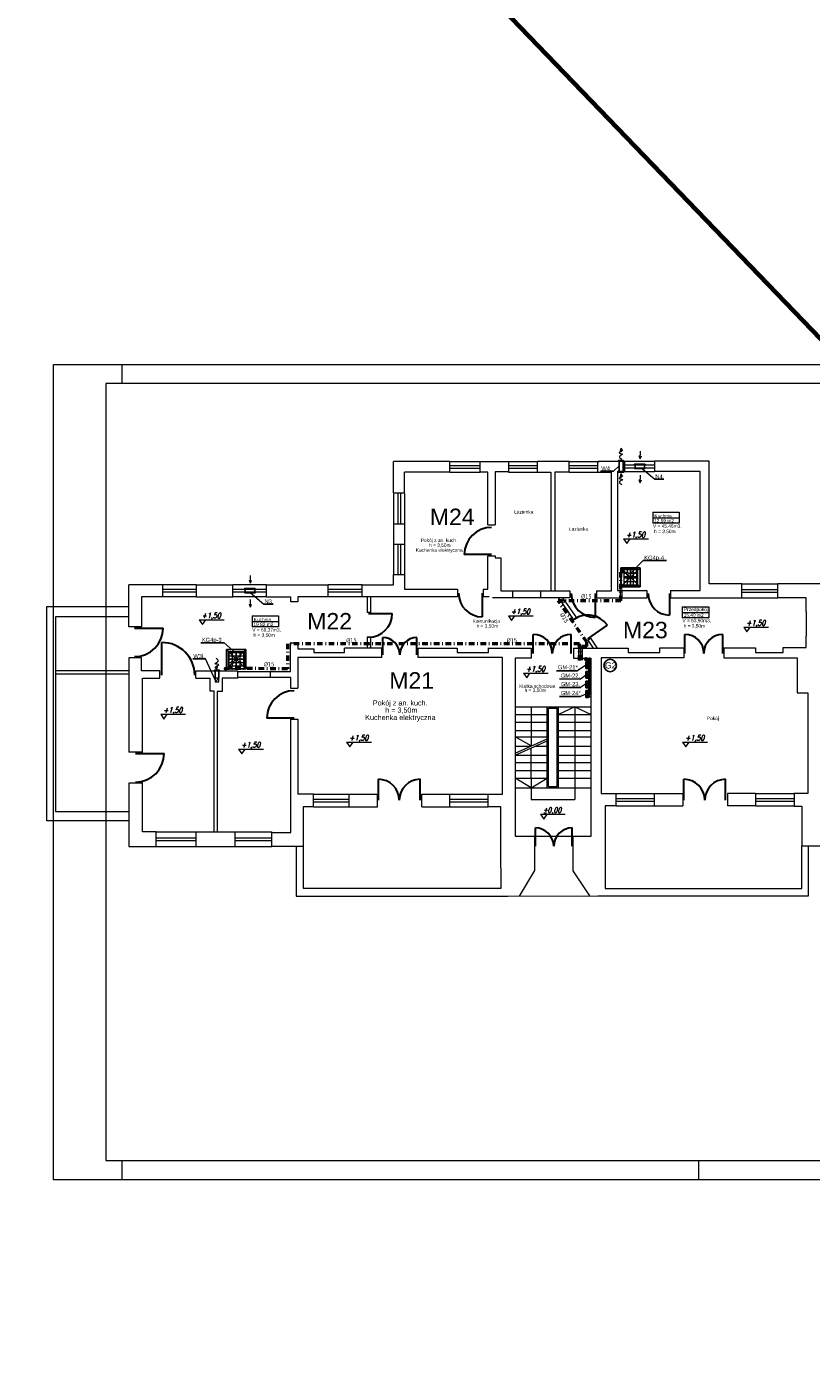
# Model space of a CAD drawing. Extents: x 34439 to 126910, y -74890 to 17912.
# Tile 23 of 144: x 87668 to 90525, y -55075 to -50214. Entities that reach past the tile are written whole.
import ezdxf
from ezdxf.enums import TextEntityAlignment as Align

# ---------------------------------------------------------------- set-up
doc = ezdxf.new("R2010")
doc.units = 0
doc.header["$MEASUREMENT"] = 0
for name, pattern in [('DASHDOT', [8.5, 4, -2, 0.5, -2]), ('DASHED', [19.05, 12.7, -6.35]), ('Przerywana długa', [1058333.301544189, 634999.990463, -423333.311081])]:
    doc.linetypes.add(name, pattern=pattern)
for name, color, linetype, lineweight in [('0.25', 6, 'Continuous', 9), ('062', 62, 'Continuous', 0), ('_konstrukcja', 96, 'Continuous', 20), ('_stolarka', 82, 'Continuous', 30), ('A-ARM', 1, 'Continuous', 15), ('gaz', 1, 'Continuous', 30), ('inst-gaz-rury', 50, 'Continuous', 50), ('inst. - C.O. - opis', 2, 'Continuous', 9), ('Opisy_wymiary.2D77', 7, 'Continuous', 0), ('Opisy_wymiary.2D88', 8, 'Continuous', 0), ('urzadzenia', 6, 'Continuous', 15), ('wymiar', 3, 'Continuous', 13), ('WYMIARKI', 10, 'Continuous', 13)]:
    doc.layers.add(name, color=color, linetype=linetype, lineweight=lineweight)
doc.layers.add('Opisy', color=2, linetype='Continuous')
doc.layers.add('urządzenia', color=140, linetype='Continuous')
doc.styles.add('GENERATED_STYLE_1', font='ARIAL.TTF')
doc.styles.add('ROMANS', font='SIMPLEX.SHX', dxfattribs={"width": 0.85, "oblique": 15, "height": 16})
doc.styles.get("Standard").update_dxf_attribs({"font": 'ARIALN.TTF'})

# ---------------------------------------------------------------- blocks, each defined once
blk = doc.blocks.new('DYBY2002-B01x0504')
at = {"layer": 'A-ARM'}
for p, q in [((0, 60), (60, 60)), ((0, 0), (0, 60)), ((2.5, 11), (2.5, 55.5)), ((3.5, 56.5), (56.5, 56.5)), ((15.5, 47), (15.5, 56.5)), ((28.5, 11), (28.5, 55.5)), ((31.5, 55.5), (31.5, 11)), ((44.5, 56.5), (44.5, 48)), ((57.5, 55.5), (57.5, 11)), ((60, 60), (60, 5)), ((60, 0), (0, 0)), ((2.5, 45), (13.5, 45)), ((57.5, 34), (2.5, 34)), ((2.5, 33.5), (57.5, 33.5)), ((12.5, 22), (2.5, 22)), ((56.5, 10), (3.5, 10)), ((15.5, 25), (15.5, 43)), ((15.5, 10), (15.5, 19)), ((17.5, 45), (41.5, 45)), ((40, 22), (18.5, 22)), ((44.5, 42), (44.5, 26.5)), ((44.5, 17.5), (44.5, 10)), ((47.5, 45), (57.5, 45)), ((57.5, 22), (49, 22)), ((60, 5), (60, 5)), ((60, 5), (60, 0))]:
    blk.add_line(p, q, dxfattribs=at)
for centre, radius in [((15.5, 22), 3), ((15.5, 45), 2), ((44.5, 22), 4.5), ((44.5, 45), 3)]:
    blk.add_circle(centre, radius, dxfattribs=at)
for centre, start, end in [((3.5, 55.5), 90, 180), ((56.5, 55.5), 0, 90), ((3.5, 11), 180, 270), ((56.5, 11), 270, 0)]:
    blk.add_arc(centre, 1, start, end, dxfattribs=at)

msp = doc.modelspace()

# ---------------------------------------------------------------- hatches: boundary and pattern name
at = {"layer": 'inst-gaz-rury', "linetype": 'Continuous'}
h = msp.add_hatch(color=256, dxfattribs=at)
h.paths.add_polyline_path([(89831.9, -52257.2, 0.420252), (89830.4, -52258.8), (89831.9, -52258.8)])
h.paths.add_polyline_path([(89831.9, -52260.2, 0.408201), (89833.4, -52258.8), (89831.9, -52258.8)])
h.paths.add_polyline_path([(89831.9, -52258.8), (89833.4, -52258.8, 0.417728), (89831.9, -52257.2)])
for points in [[(89831.9, -52258.8), (89830.4, -52258.8, 0.409454), (89831.9, -52260.2, 0.001073), (89831.9, -52260.2)], [(88392.3, -52552.3), (88392.3, -52553.8, 0.409454), (88393.8, -52552.3, 0.001073), (88393.8, -52552.3)], [(89704.5, -52518), (89704.5, -52520.2, 0.409454), (89706.7, -52518, 0.001073), (89706.7, -52518)], [(89714.3, -52546.8), (89714.3, -52548.3, 0.409454), (89715.8, -52546.8, 0.001073), (89715.8, -52546.8)], [(89716.9, -52518), (89716.9, -52519.5, 0.409454), (89718.3, -52518, 0.001073), (89718.3, -52518)], [(89716.9, -52534.1), (89716.9, -52535.6, 0.409454), (89718.3, -52534.1, 0.001073), (89718.3, -52534.1)], [(89714.3, -52581.8), (89714.3, -52583.3, 0.409454), (89715.8, -52581.8, 0.001073), (89715.8, -52581.8)], [(89716.9, -52569.1), (89716.9, -52570.6, 0.409454), (89718.3, -52569.1, 0.001073), (89718.3, -52569.1)], [(89714.3, -52616.8), (89714.3, -52618.3, 0.409454), (89715.8, -52616.8, 0.001073), (89715.8, -52616.8)], [(89716.9, -52604.1), (89716.9, -52605.6, 0.409454), (89718.3, -52604.1, 0.001073), (89718.3, -52604.1)], [(89716.9, -52639.1), (89716.9, -52640.6, 0.409454), (89718.3, -52639.1, 0.001073), (89718.3, -52639.1)], [(89714.3, -52651.8), (89714.3, -52653.3, 0.409454), (89715.8, -52651.8, 0.001073), (89715.8, -52651.8)]]:
    msp.add_hatch(color=256, dxfattribs=at).paths.add_polyline_path(points)
h = msp.add_hatch(color=256, dxfattribs=at)
h.paths.add_polyline_path([(88390.8, -52552.3, 0.420252), (88392.3, -52553.8), (88392.3, -52552.3)])
h.paths.add_polyline_path([(88393.8, -52552.3, 0.408201), (88392.3, -52550.8), (88392.3, -52552.3)])
h.paths.add_polyline_path([(88392.3, -52552.3), (88392.3, -52550.8, 0.417728), (88390.8, -52552.3)])
h = msp.add_hatch(color=256, dxfattribs=at)
h.paths.add_polyline_path([(89702.2, -52518, 0.420252), (89704.5, -52520.2), (89704.5, -52518)])
h.paths.add_polyline_path([(89706.7, -52518, 0.408201), (89704.5, -52515.7), (89704.5, -52518)])
h.paths.add_polyline_path([(89704.5, -52518), (89704.5, -52515.7, 0.417728), (89702.2, -52518)])
h = msp.add_hatch(color=256, dxfattribs=at)
h.paths.add_polyline_path([(89712.8, -52546.8, 0.420252), (89714.3, -52548.3), (89714.3, -52546.8)])
h.paths.add_polyline_path([(89715.8, -52546.8, 0.408201), (89714.3, -52545.3), (89714.3, -52546.8)])
h.paths.add_polyline_path([(89714.3, -52546.8), (89714.3, -52545.3, 0.417728), (89712.8, -52546.8)])
h = msp.add_hatch(color=256, dxfattribs=at)
h.paths.add_polyline_path([(89715.3, -52518, 0.420252), (89716.9, -52519.5), (89716.9, -52518)])
h.paths.add_polyline_path([(89718.3, -52518, 0.408201), (89716.9, -52516.5), (89716.9, -52518)])
h.paths.add_polyline_path([(89716.9, -52518), (89716.9, -52516.5, 0.417728), (89715.3, -52518)])
h = msp.add_hatch(color=256, dxfattribs=at)
h.paths.add_polyline_path([(89715.3, -52534.1, 0.420252), (89716.9, -52535.6), (89716.9, -52534.1)])
h.paths.add_polyline_path([(89718.3, -52534.1, 0.408201), (89716.9, -52532.6), (89716.9, -52534.1)])
h.paths.add_polyline_path([(89716.9, -52534.1), (89716.9, -52532.6, 0.417728), (89715.3, -52534.1)])
h = msp.add_hatch(color=256, dxfattribs=at)
h.paths.add_polyline_path([(89712.8, -52581.8, 0.420252), (89714.3, -52583.3), (89714.3, -52581.8)])
h.paths.add_polyline_path([(89715.8, -52581.8, 0.408201), (89714.3, -52580.3), (89714.3, -52581.8)])
h.paths.add_polyline_path([(89714.3, -52581.8), (89714.3, -52580.3, 0.417728), (89712.8, -52581.8)])
h = msp.add_hatch(color=256, dxfattribs=at)
h.paths.add_polyline_path([(89715.3, -52569.1, 0.420252), (89716.9, -52570.6), (89716.9, -52569.1)])
h.paths.add_polyline_path([(89718.3, -52569.1, 0.408201), (89716.9, -52567.6), (89716.9, -52569.1)])
h.paths.add_polyline_path([(89716.9, -52569.1), (89716.9, -52567.6, 0.417728), (89715.3, -52569.1)])
h = msp.add_hatch(color=256, dxfattribs=at)
h.paths.add_polyline_path([(89712.8, -52616.8, 0.420252), (89714.3, -52618.3), (89714.3, -52616.8)])
h.paths.add_polyline_path([(89715.8, -52616.8, 0.408201), (89714.3, -52615.3), (89714.3, -52616.8)])
h.paths.add_polyline_path([(89714.3, -52616.8), (89714.3, -52615.3, 0.417728), (89712.8, -52616.8)])
h = msp.add_hatch(color=256, dxfattribs=at)
h.paths.add_polyline_path([(89715.3, -52604.1, 0.420252), (89716.9, -52605.6), (89716.9, -52604.1)])
h.paths.add_polyline_path([(89718.3, -52604.1, 0.408201), (89716.9, -52602.6), (89716.9, -52604.1)])
h.paths.add_polyline_path([(89716.9, -52604.1), (89716.9, -52602.6, 0.417728), (89715.3, -52604.1)])
h = msp.add_hatch(color=256, dxfattribs=at)
h.paths.add_polyline_path([(89715.3, -52639.1, 0.420252), (89716.9, -52640.6), (89716.9, -52639.1)])
h.paths.add_polyline_path([(89718.3, -52639.1, 0.408201), (89716.9, -52637.6), (89716.9, -52639.1)])
h.paths.add_polyline_path([(89716.9, -52639.1), (89716.9, -52637.6, 0.417728), (89715.3, -52639.1)])
h = msp.add_hatch(color=256, dxfattribs=at)
h.paths.add_polyline_path([(89712.8, -52651.8, 0.420252), (89714.3, -52653.3), (89714.3, -52651.8)])
h.paths.add_polyline_path([(89715.8, -52651.8, 0.408201), (89714.3, -52650.3), (89714.3, -52651.8)])
h.paths.add_polyline_path([(89714.3, -52651.8), (89714.3, -52650.3, 0.417728), (89712.8, -52651.8)])

# ---------------------------------------------------------------- linework, layer by layer
at = {"linetype": 'Continuous', "lineweight": 18}
for p, q in [((89947.5, -51982.7), (90044.1, -51982.7)), ((89947.5, -51982.7), (89947.5, -52022.9)), ((89947.5, -52003.3), (90044.1, -52003.3)), ((90044.1, -51982.7), (90044.1, -52022.9)), ((90044.1, -52022.9), (89947.5, -52022.9)), ((90055.2, -52326.7), (90151.7, -52326.7)), ((90055.2, -52326.7), (90055.2, -52367)), ((90055.2, -52347.3), (90151.7, -52347.3)), ((90151.7, -52326.7), (90151.7, -52367)), ((88488.4, -52360.4), (88585, -52360.4)), ((88488.4, -52360.4), (88488.4, -52400.6)), ((88488.4, -52381), (88585, -52381)), ((88585, -52400.6), (88488.4, -52400.6)), ((88585, -52360.4), (88585, -52400.6)), ((90151.7, -52367), (90055.2, -52367))]:
    msp.add_line(p, q, dxfattribs=at)
at = {"linetype": 'DASHED', "ltscale": 20}
for p, q in [((89901.6, -52254.7), (89831.6, -52184.7)), ((89901.8, -52184.7), (89831.8, -52254.7)), ((88395.7, -52482.5), (88465.7, -52552.5)), ((88465.7, -52482.7), (88395.7, -52552.7))]:
    msp.add_line(p, q, dxfattribs=at)
for points in [[(89901.6, -52184.7), (89831.6, -52184.7), (89831.6, -52254.7), (89901.6, -52254.7)], [(88395.7, -52482.7), (88395.7, -52552.7), (88465.7, -52552.7), (88465.7, -52482.7)]]:
    msp.add_lwpolyline(points, close=True, dxfattribs=at)
at = {"layer": '0.25'}
for p, q in [((89831.7, -51749.3), (89829.2, -51760.7)), ((89831.7, -51749.2), (89833.3, -51760.9)), ((89831.7, -51749.3), (89837.3, -51759.5)), ((89902, -51788.2), (89902.7, -51760.2)), ((89902, -51788.1), (89898.1, -51777)), ((89902, -51788.1), (89906.3, -51777.2)), ((89831.7, -51842.1), (89829.2, -51853.6)), ((89831.7, -51842), (89833.3, -51853.8)), ((89831.7, -51842.1), (89837.3, -51852.4)), ((89902, -51875.3), (89898.1, -51864.2)), ((89902, -51875.4), (89902.7, -51847.4)), ((89902, -51875.3), (89906.3, -51864.4)), ((88482.6, -52241), (88478.7, -52229.9)), ((88482.5, -52241.1), (88483.3, -52213.1)), ((88482.6, -52241), (88486.9, -52230.1)), ((88482.5, -52328.2), (88483.3, -52300.3)), ((88482.6, -52328.2), (88478.7, -52317.1)), ((88482.6, -52328.2), (88486.9, -52317.3)), ((88360.2, -52555.5), (88354.6, -52545.3)), ((88360.2, -52555.6), (88358.6, -52543.9)), ((88360.2, -52555.5), (88362.7, -52544.1))]:
    msp.add_line(p, q, dxfattribs=at)
for points in [[(89833.3, -51760.9), (89830.7, -51763.5), (89816.5, -51767.4), (89847.9, -51769.4), (89819.5, -51779.1), (89829.8, -51785.9), (89834.6, -51789.1)], [(89833.3, -51853.8), (89830.7, -51856.4), (89816.5, -51860.2), (89847.9, -51862.2), (89819.5, -51872), (89829.8, -51878.7), (89834.6, -51881.9)], [(88358.6, -52543.9), (88361.3, -52541.3), (88375.4, -52537.5), (88344, -52535.4), (88372.4, -52525.7), (88362.1, -52518.9), (88357.3, -52515.7)]]:
    msp.add_open_spline(points, degree=3, knots=[11.780807, 11.780807, 11.780807, 11.780807, 21.987019, 35.220977, 49.180037, 61.636698, 61.636698, 61.636698, 61.636698], dxfattribs=at)
at = {"layer": '062', "linetype": 'Przerywana długa', "flags": 128}
msp.add_lwpolyline([(87765.5, -51443.9), (91965.5, -51443.9), (91965.5, -54413.9), (87765.5, -54413.9)], close=True, dxfattribs=at)
at = {"layer": '_konstrukcja', "lineweight": 70, "ltscale": 50}
msp.add_line((103631.9, -64931.8), (84783.7, -45352.5), dxfattribs=at)
at = {"layer": '_konstrukcja', "ltscale": 50}
for p, q in [((89209.2, -51797.9), (89004, -51797.9)), ((89004, -51912.5), (89004, -51797.9)), ((89209.2, -51836.7), (89209.2, -51797.9)), ((89209.2, -51797.9), (89318.6, -51797.9)), ((89209.2, -51812.3), (89318.6, -51812.3)), ((89209.2, -51822.3), (89318.6, -51822.3)), ((89318.6, -51836.7), (89318.6, -51797.9)), ((89318.6, -51797.9), (89422.5, -51797.9)), ((89422.5, -51797.9), (89422.5, -51834.9)), ((89422.5, -51797.9), (89528.4, -51797.9)), ((89422.5, -51812.3), (89528.4, -51812.3)), ((89422.5, -51822.3), (89528.4, -51822.3)), ((89528.4, -51836.7), (89528.4, -51797.9)), ((89643, -51797.9), (89528.4, -51797.9)), ((89643, -51836.7), (89643, -51797.9)), ((89643, -51797.9), (89752.3, -51797.9)), ((89643, -51812.3), (89748, -51812.3)), ((89643, -51822.3), (89748, -51822.3)), ((89748, -51836.7), (89748, -51796)), ((89748, -51796), (89844.5, -51796)), ((89844.5, -51796), (89844.5, -51833.4)), ((89844.5, -51796), (89953.9, -51796)), ((89844.5, -51810.4), (89953.9, -51810.4)), ((89844.5, -51820.4), (89953.9, -51820.4)), ((89953.9, -51796), (89953.9, -51834.8)), ((90152.5, -51796), (89953.9, -51796)), ((90152.5, -52243), (90152.5, -51796)), ((89209.2, -51836.7), (89043.6, -51836.7)), ((89043.6, -51912.5), (89043.6, -51836.7)), ((89209.2, -51836.7), (89318.6, -51836.7)), ((89347.5, -51836.7), (89318.6, -51836.7)), ((89347.5, -52028.3), (89347.5, -51836.7)), ((89422.5, -51834.9), (89374, -51834.9)), ((89374, -51834.9), (89374, -52028.3)), ((89422.5, -51836.7), (89531.8, -51836.7)), ((89528.4, -51836.7), (89576.7, -51836.7)), ((89576.7, -51836.7), (89576.7, -52269)), ((89643, -51836.7), (89590.9, -51836.7)), ((89590.9, -51836.7), (89590.9, -52269)), ((89643, -51836.7), (89797.3, -51836.7)), ((89797.3, -52269), (89797.3, -51836.7)), ((89844.5, -51834.8), (89819.6, -51834.8)), ((89819.6, -51834.8), (89819.6, -52267.1)), ((89844.5, -51834.8), (89953.9, -51834.8)), ((90120.1, -51834.8), (89953.9, -51834.8)), ((90120.1, -52267.1), (90120.1, -51834.4)), ((89004, -51912.5), (89043.6, -51912.5)), ((89004, -51914.3), (89004, -52024.7)), ((89018.8, -51914.3), (89018.8, -52024.7)), ((89028.8, -51914.3), (89028.8, -52024.7)), ((89043.6, -51914.3), (89043.6, -52024.7)), ((89004, -52024.7), (89043.6, -52024.7)), ((89004, -52024.7), (89004, -52099)), ((89043.6, -52024.7), (89043.6, -52099)), ((89347.5, -52028.3), (89374, -52028.3)), ((89004, -52099), (89043.6, -52099)), ((89004, -52099), (89004, -52209.4)), ((89018.8, -52099), (89018.8, -52209.4)), ((89028.8, -52099), (89028.8, -52209.4)), ((89043.6, -52099), (89043.6, -52209.4)), ((89347.5, -52263.4), (89347.5, -52141.4)), ((89347.5, -52141.4), (89374, -52141.4)), ((89374, -52141.4), (89374, -52148.5)), ((89374, -52148.5), (89394, -52148.5)), ((89394, -52148.5), (89394, -52269)), ((89004, -52246.9), (89004, -52209.4)), ((89004, -52209.4), (89043.6, -52209.4)), ((89043.6, -52209.4), (89043.6, -52263.4)), ((88040.2, -52399.6), (88040.2, -52246.9)), ((88163.2, -52246.9), (88040.2, -52246.9)), ((88163.2, -52290.9), (88163.2, -52246.9)), ((88286.6, -52246.9), (88163.2, -52246.9)), ((88286.6, -52290.9), (88286.6, -52246.9)), ((88286.6, -52246.9), (88418.1, -52246.9)), ((88418.1, -52290.9), (88418.1, -52246.9)), ((88541.5, -52246.9), (88418.1, -52246.9)), ((88541.5, -52290.9), (88541.5, -52246.9)), ((88541.5, -52246.9), (88766.1, -52246.9)), ((88766.1, -52290.9), (88766.1, -52246.9)), ((88889.5, -52246.9), (88766.1, -52246.9)), ((88889.5, -52290.9), (88889.5, -52246.9)), ((88889.5, -52246.9), (89004, -52246.9)), ((90271.4, -52243), (90152.5, -52243)), ((90271.4, -52294.2), (90271.4, -52243)), ((90271.4, -52243), (90403.5, -52243)), ((90403.5, -52294.2), (90403.5, -52243)), ((90618.9, -52243), (90403.5, -52243)), ((88163.2, -52290.9), (88085.6, -52290.9)), ((88085.6, -52290.9), (88085.6, -52399.6)), ((88286.6, -52263.9), (88163.2, -52263.9)), ((88286.6, -52273.9), (88163.2, -52273.9)), ((88286.6, -52290.9), (88163.2, -52290.9)), ((88286.6, -52290.9), (88418.1, -52290.9)), ((88541.5, -52263.9), (88418.1, -52263.9)), ((88541.5, -52273.9), (88418.1, -52273.9)), ((88541.5, -52290.9), (88418.1, -52290.9)), ((88541.5, -52290.9), (88629.1, -52290.9)), ((88629.1, -52308.9), (88629.1, -52290.9)), ((88654.5, -52308.9), (88629.1, -52308.9)), ((88766.1, -52290.9), (88654.5, -52290.9)), ((88654.5, -52290.9), (88654.5, -52308.9)), ((88889.5, -52263.9), (88766.1, -52263.9)), ((88889.5, -52273.9), (88766.1, -52273.9)), ((88889.5, -52290.9), (88766.1, -52290.9)), ((89236.3, -52290.9), (88889.5, -52290.9)), ((88907.3, -52290.9), (88907.3, -52347.9)), ((88919.3, -52290.9), (88919.3, -52347.9)), ((89043.6, -52263.4), (89236.3, -52263.4)), ((89236.3, -52263.4), (89236.3, -52290.9)), ((89330.5, -52263.4), (89347.5, -52263.4)), ((89330.5, -52263.4), (89330.5, -52290.9)), ((89352.2, -52290.9), (89330.5, -52290.9)), ((89645.1, -52294.2), (89364.2, -52294.2)), ((89394, -52269), (89438.3, -52269)), ((89438.3, -52269), (89645.1, -52269)), ((89438.3, -52294.2), (89438.3, -52269)), ((89539.9, -52294.2), (89539.9, -52269)), ((89604, -52294.2), (89659.5, -52374.3)), ((89618.6, -52294.2), (89669.4, -52367.4)), ((89645.1, -52269), (89645.1, -52294.2)), ((89742.5, -52269), (89742.5, -52294.2)), ((89742.5, -52269), (89797.3, -52269)), ((89742.5, -52294.2), (89926.5, -52294.2)), ((89819.6, -52267.1), (89926.5, -52267.1)), ((89926.5, -52267.1), (89926.5, -52294.2)), ((90011.7, -52267.1), (90120.1, -52267.1)), ((90011.7, -52267.1), (90011.7, -52294.2)), ((90011.7, -52294.2), (90271.4, -52294.2)), ((90271.4, -52263.6), (90403.5, -52263.6)), ((90271.4, -52273.6), (90403.5, -52273.6)), ((90271.4, -52294.2), (90403.5, -52294.2)), ((90506.4, -52294.2), (90403.5, -52294.2)), ((90506.4, -52343.6), (90506.4, -52294.2)), ((87741.4, -53106.8), (87741.4, -52326.5)), ((87741.4, -52326.5), (88040.2, -52326.5)), ((88919.3, -52347.9), (88907.3, -52347.9)), ((90506.4, -52343.6), (90506.4, -52433.6)), ((88040.2, -52363.7), (87772.2, -52363.7)), ((87772.2, -52363.7), (87772.2, -53072.8)), ((88085.6, -52399.6), (88040.2, -52399.6)), ((89659.5, -52374.3), (89669.4, -52367.4)), ((88907.3, -52437.9), (88907.3, -52477.5)), ((88919.3, -52437.9), (88907.3, -52437.9)), ((88919.3, -52437.9), (88919.3, -52477.5)), ((89710.8, -52448.2), (89720.7, -52441.4)), ((89710.8, -52448.2), (89731.1, -52477.5)), ((89720.7, -52441.4), (89745.7, -52477.5)), ((90506.4, -52475.9), (90506.4, -52433.6)), ((88628.2, -52562.5), (88628.2, -52458.5)), ((88628.2, -52458.5), (88655.4, -52458.5)), ((88655.4, -52458.5), (88655.4, -52479.8)), ((88655.4, -52479.8), (88713.4, -52479.8)), ((88713.4, -52479.8), (88713.4, -52493.9)), ((88713.4, -52493.9), (88824.5, -52493.9)), ((88824.5, -52493.9), (88824.5, -52477.5)), ((88961.5, -52477.5), (88824.5, -52477.5)), ((88961.5, -52512.3), (88961.5, -52477.5)), ((89093.8, -52512.3), (89093.8, -52477.5)), ((89093.8, -52477.5), (89235.1, -52477.5)), ((89235.1, -52477.5), (89235.1, -52493.5)), ((89235.1, -52493.5), (89350, -52493.5)), ((89350, -52493.5), (89350, -52476.5)), ((89350, -52477.5), (89505.4, -52477.5)), ((89505.4, -52477.5), (89505.4, -52514.3)), ((89659.1, -52477.5), (89659.1, -52514.3)), ((89659.1, -52477.5), (89857.9, -52477.5)), ((89857.9, -52477.5), (89857.9, -52493.5)), ((89857.9, -52493.5), (89972.9, -52493.5)), ((89972.9, -52493.5), (89972.9, -52476.5)), ((89972.9, -52476.5), (90060.2, -52476.5)), ((90060.2, -52476.5), (90060.2, -52512.5)), ((90206.5, -52476.5), (90206.5, -52512.5)), ((90206.5, -52476.5), (90321.8, -52476.5)), ((90321.8, -52476.5), (90321.8, -52493.5)), ((90321.8, -52493.5), (90422.4, -52493.5)), ((90422.4, -52493.5), (90422.4, -52475.9)), ((90422.4, -52475.9), (90506.4, -52475.9)), ((88085.6, -52512.6), (88040.2, -52512.6)), ((88040.2, -52512.6), (88040.2, -52856.3)), ((88085.6, -52560.6), (88085.6, -52512.6)), ((88961.5, -52512.3), (88655.2, -52512.3)), ((88655.2, -52512.3), (88655.2, -52623.5)), ((89400, -52512.3), (89093.8, -52512.3)), ((89400, -53009), (89400, -52512.3)), ((89505.4, -52514.3), (89446.4, -52514.3)), ((89446.4, -52514.3), (89446.4, -53162.4)), ((89659.1, -52514.3), (89723.1, -52514.3)), ((89723.1, -53162.4), (89723.1, -52514.3)), ((90060.2, -52512.5), (89760, -52512.5)), ((89760, -52512.5), (89760, -53007.3)), ((90206.5, -52512.5), (90473.7, -52512.5)), ((90473.7, -52512.5), (90473.7, -52640.3)), ((88040.2, -52560.6), (87772.2, -52560.6)), ((88040.2, -52572.6), (87772.2, -52572.6)), ((88153, -52560.6), (88085.6, -52560.6)), ((88089.3, -52861.6), (88089.3, -52586.5)), ((88089.3, -52586.5), (88153, -52586.5)), ((88153, -52586.5), (88153, -52560.6)), ((88283.7, -52586.5), (88283.7, -52560.6)), ((88283.7, -52560.6), (88436.6, -52560.6)), ((88283.7, -52586.5), (88336.4, -52586.5)), ((88336.4, -52634.1), (88336.4, -52586.5)), ((88353.9, -52600.5), (88367.9, -52586.5)), ((88436.6, -52586.5), (88379.9, -52586.5)), ((88379.9, -52586.5), (88379.9, -52635.3)), ((88436.6, -52586.5), (88436.6, -52560.6)), ((88436.6, -52562.5), (88628.2, -52562.5)), ((88629.3, -52585), (88436.6, -52585)), ((88556.1, -52585), (88556.1, -52562.5)), ((88629.3, -52623.5), (88629.3, -52585)), ((88350, -52634.1), (88336.4, -52634.1)), ((88350, -53146.8), (88350, -52634.1)), ((88379.9, -52635.3), (88361.5, -52635.3)), ((88361.5, -52635.3), (88361.5, -53146.8)), ((88628.6, -52623.5), (88655.2, -52623.5)), ((90473.7, -52640.3), (90512.1, -52640.3)), ((90512.1, -52640.3), (90512.1, -53007.3)), ((89446.4, -52691.4), (89723.1, -52691.4)), ((89504.5, -52691.4), (89504.5, -52833.8)), ((89562.6, -52986.8), (89562.6, -52691.4)), ((89567.6, -52696.4), (89599.3, -52696.4)), ((89567.6, -52981.8), (89567.6, -52696.4)), ((89599.3, -52981.8), (89599.3, -52696.4)), ((89604.3, -52986.8), (89604.3, -52691.4)), ((89663.7, -52691.4), (89604.3, -52719.5)), ((89663.7, -52691.4), (89663.7, -53029.5)), ((89663.7, -52691.4), (89723.1, -52719.5)), ((88628.6, -52736.5), (88655.2, -52736.5)), ((88629.3, -53149.1), (88629.3, -52736.5)), ((88655.2, -52736.5), (88655.2, -53009)), ((89446.4, -52719.5), (89562.6, -52719.5)), ((89446.4, -52746.8), (89562.6, -52746.8)), ((89604.3, -52719.5), (89723.1, -52719.5)), ((89604.3, -52746.8), (89723.1, -52746.8)), ((89446.4, -52777.1), (89562.6, -52777.1)), ((89604.3, -52777.1), (89723.1, -52777.1)), ((89446.4, -52800.8), (89562.6, -52800.8)), ((89504.5, -52833.8), (89446.4, -52800.8)), ((89446.4, -52859.9), (89562.6, -52807.7)), ((89446.4, -52866.9), (89562.6, -52814.7)), ((89446.4, -52834.8), (89502.3, -52834.8)), ((89504.5, -52951.1), (89504.5, -52840.8)), ((89517.9, -52834.8), (89562.6, -52834.8)), ((89604.3, -52800.8), (89723.1, -52800.8)), ((89604.3, -52834.8), (89723.1, -52834.8)), ((88089.3, -52856.3), (88040.2, -52856.3)), ((89446.4, -52868), (89562.6, -52868)), ((89604.3, -52868), (89723.1, -52868)), ((89446.4, -52894.3), (89562.6, -52894.3)), ((89446.4, -52923.4), (89562.6, -52923.4)), ((89604.3, -52894.3), (89723.1, -52894.3)), ((89604.3, -52923.4), (89723.1, -52923.4)), ((88040.2, -52969.3), (88040.2, -53200.2)), ((88089.3, -52969.3), (88040.2, -52969.3)), ((88089.3, -53146.8), (88089.3, -52962.2)), ((89446.4, -52951.1), (89562.6, -52951.1)), ((89504.5, -52986.8), (89446.4, -52951.1)), ((89446.4, -52986.8), (89723.1, -52986.8)), ((89504.5, -52951.1), (89504.5, -53029.5)), ((89504.5, -52986.8), (89562.6, -52951.1)), ((89567.6, -52981.8), (89599.3, -52981.8)), ((89604.3, -52951.1), (89723.1, -52951.1)), ((88711.8, -53009), (88655.2, -53009)), ((88711.8, -53055.6), (88711.8, -53009)), ((88711.8, -53009), (88841.9, -53009)), ((88711.8, -53027.3), (88841.9, -53027.3)), ((88711.8, -53037.3), (88841.9, -53037.3)), ((88841.9, -53055.6), (88841.9, -53009)), ((88841.9, -53009), (88945.3, -53009)), ((88945.3, -53055.6), (88945.3, -53009)), ((89106.4, -53055.9), (89106.4, -53009)), ((89106.4, -53009.1), (89208.4, -53009.1)), ((89208.4, -53055.6), (89208.4, -53009)), ((89208.4, -53009.1), (89348.8, -53009.1)), ((89208.4, -53027.3), (89348.8, -53027.3)), ((89208.4, -53037.3), (89348.8, -53037.3)), ((89348.8, -53055.6), (89348.8, -53009)), ((89348.8, -53009), (89400, -53009)), ((89504.5, -53029.5), (89663.7, -53029.5)), ((89760, -53007.3), (89812.6, -53007.3)), ((89812.6, -53007.3), (89812.6, -53052.6)), ((89812.6, -53007.3), (89952.6, -53007.3)), ((89812.6, -53025), (89952.6, -53025)), ((89812.6, -53035), (89952.6, -53035)), ((89952.6, -53007.3), (89952.6, -53052.6)), ((89952.6, -53007.3), (90056.9, -53007.3)), ((90056.9, -53007.3), (90056.9, -53052.6)), ((90220, -53007.3), (90220, -53052.6)), ((90321.6, -53007.3), (90220, -53007.3)), ((90321.6, -53007.3), (90321.6, -53052.6)), ((90321.6, -53007.3), (90461.5, -53007.3)), ((90321.6, -53025), (90461.5, -53025)), ((90321.6, -53035), (90461.5, -53035)), ((90512.1, -53007.3), (90461.5, -53007.3)), ((90462.5, -53007.3), (90462.5, -53053)), ((87772.2, -53072.8), (88040.2, -53072.8)), ((88711.8, -53055.6), (88675.1, -53055.6)), ((88675.1, -53055.6), (88675.1, -53200.8)), ((88711.8, -53055.6), (88841.9, -53055.6)), ((88841.9, -53055.6), (88945.3, -53055.6)), ((89106.4, -53055.9), (89208.4, -53055.9)), ((89208.4, -53055.8), (89348.8, -53055.8)), ((89394.9, -53055.6), (89348.8, -53055.6)), ((89394.9, -53204.9), (89394.9, -53055.6)), ((89812.6, -53052.6), (89774.3, -53052.6)), ((89774.3, -53052.6), (89774.3, -53204.9)), ((89812.6, -53052.6), (89952.6, -53052.6)), ((89952.6, -53052.6), (90056.9, -53052.6)), ((90321.6, -53052.6), (90220, -53052.6)), ((90321.6, -53052.6), (90461.5, -53052.6)), ((90462.5, -53053), (90490.7, -53053)), ((90490.7, -53053), (90490.7, -53198)), ((88040.2, -53106.8), (87741.4, -53106.8)), ((88139.6, -53146.8), (88089.3, -53146.8)), ((88139.6, -53200.2), (88139.6, -53146.8)), ((88139.6, -53146.8), (88284.6, -53146.8)), ((88139.6, -53168.5), (88284.6, -53168.5)), ((88139.6, -53178.5), (88284.6, -53178.5)), ((88284.6, -53200.2), (88284.6, -53146.8)), ((88284.6, -53146.8), (88427.3, -53146.8)), ((88427.3, -53200.2), (88427.3, -53146.8)), ((88427.3, -53146.8), (88559.9, -53146.8)), ((88427.3, -53168.5), (88559.9, -53168.5)), ((88427.3, -53178.5), (88559.9, -53178.5)), ((88559.9, -53200.2), (88559.9, -53146.8)), ((88559.9, -53149.1), (88629.3, -53149.1)), ((89446.4, -53162.4), (89516.8, -53162.4)), ((89516.8, -53162.4), (89516.8, -53287.2)), ((89516.8, -53162.4), (89656.8, -53162.4)), ((89656.8, -53162.4), (89656.8, -53289.4)), ((89656.8, -53162.4), (89723.1, -53162.4)), ((88040.2, -53200.2), (88139.6, -53200.2)), ((88139.6, -53200.2), (88284.6, -53200.2)), ((88284.6, -53200.2), (88427.3, -53200.2)), ((88427.3, -53200.2), (88559.9, -53200.2)), ((88675.1, -53200.2), (88559.9, -53200.2)), ((88648.7, -53200.8), (88648.7, -53381)), ((88675.1, -53200.8), (88675.1, -53352.2)), ((89395, -53352.2), (89394.9, -53204.9)), ((89516.8, -53204.9), (89516.8, -53204.9)), ((89774.3, -53204.9), (89774.3, -53352.9)), ((90490.1, -53352.9), (90490.7, -53198)), ((90490.7, -53198), (90625.8, -53198)), ((90515.2, -53380.2), (90515.2, -53198)), ((89516.8, -53287.2), (89461.2, -53380.9)), ((89656.8, -53289.4), (89716.9, -53380.3)), ((88675.1, -53352.2), (89395, -53352.2)), ((89774.3, -53352.9), (90490.1, -53352.9)), ((88648.7, -53381), (89419.3, -53381)), ((89419.3, -53381), (89748.1, -53380.2)), ((89748.1, -53380.2), (90515.2, -53380.2))]:
    msp.add_line(p, q, dxfattribs=at)
msp.add_lwpolyline([(88353.9, -52600.5), (88367.9, -52600.5), (88367.9, -52586.5), (88353.9, -52586.5)], close=True, dxfattribs=at)
at = {"layer": '_stolarka', "linetype": 'ByBlock', "ltscale": 50}
for p, q in [((89360.4, -52137.1), (89261, -52137.1)), ((89326.9, -52277.3), (89326.9, -52363.7)), ((89737.4, -52279.2), (89737.4, -52365.6)), ((90008.6, -52279.2), (90008.6, -52357)), ((88912.4, -52351.4), (88998.8, -52351.4)), ((88060.4, -52404.9), (88164.1, -52404.9)), ((89711.2, -52443.3), (89782.4, -52394.4)), ((88964.4, -52501.5), (88964.4, -52439.3)), ((89088.9, -52501.5), (89088.9, -52439.3)), ((89512.5, -52496.7), (89512.5, -52427.6)), ((89650.8, -52496.7), (89650.8, -52427.6)), ((90064.5, -52496.7), (90064.5, -52427.6)), ((90202.7, -52496.7), (90202.7, -52427.6)), ((88160.3, -52576.3), (88160.3, -52457.1)), ((88641.5, -52732.3), (88542.2, -52732.3)), ((88064.1, -52861.6), (88167.8, -52861.6)), ((88948.6, -53031.5), (88948.6, -52955.5)), ((89100.7, -53031.5), (89100.7, -52955.5)), ((90061.1, -53031.5), (90061.1, -52955.5)), ((90213.1, -53031.5), (90213.1, -52955.5)), ((89520, -53199.4), (89520, -53132.5)), ((89653.8, -53199.4), (89653.8, -53132.5))]:
    msp.add_line(p, q, dxfattribs=at)
for centre, radius, start, end in [((89360.4, -52137.1), 99.4, 90, 180), ((89326.9, -52277.3), 86.4, 180, 270), ((89737.4, -52279.2), 86.4, 180, 270), ((90008.6, -52279.2), 77.8, 180, 270), ((88912.4, -52351.4), 86.4, 270, 0), ((89711.2, -52443.3), 86.4, 34.4858, 124.4858), ((88060.4, -52404.9), 103.7, 270, 0), ((88964.4, -52501.5), 62.2, 0, 90), ((89088.9, -52501.5), 62.2, 90, 180), ((89512.5, -52496.7), 69.1, 0, 90), ((89650.8, -52496.7), 69.1, 90, 180), ((90064.5, -52496.7), 69.1, 0, 90), ((90202.7, -52496.7), 69.1, 90, 180), ((88160.3, -52576.3), 119.2, 0, 90), ((88641.5, -52732.3), 99.4, 90, 180), ((88064.1, -52861.6), 103.7, 270, 0), ((88948.6, -53031.5), 76, 0, 90), ((89100.7, -53031.5), 76, 90, 180), ((90061.1, -53031.5), 76, 0, 90), ((90213.1, -53031.5), 76, 90, 180), ((89520, -53199.4), 66.9, 0, 90), ((89653.8, -53199.4), 66.9, 90, 180)]:
    msp.add_arc(centre, radius, start, end, dxfattribs=at)
at = {"layer": 'gaz', "linetype": 'Continuous', "lineweight": 30}
for p, q in [((89708.9, -52534.1), (89711.4, -52534.1)), ((89708.9, -52569.1), (89711.4, -52569.1)), ((89708.9, -52604.1), (89711.4, -52604.1)), ((89708.9, -52639.1), (89711.4, -52639.1))]:
    msp.add_line(p, q, dxfattribs=at)
at = {"layer": 'inst-gaz-rury', "linetype": 'Continuous'}
for p, q in [((89842.7, -52199.9), (89831.9, -52199.9)), ((88410.9, -52541.6), (88410.9, -52549.2)), ((89708.9, -52534.1), (89717.2, -52534.1)), ((89708.9, -52546.8), (89714.3, -52546.8)), ((89708.9, -52569.1), (89717.2, -52569.1)), ((89708.9, -52581.8), (89714.3, -52581.8)), ((89708.9, -52604.1), (89717.2, -52604.1)), ((89708.9, -52616.8), (89714.3, -52616.8)), ((89708.9, -52639.1), (89717.2, -52639.1)), ((89708.9, -52651.8), (89714.3, -52651.8))]:
    msp.add_line(p, q, dxfattribs=at)
at = {"layer": 'inst-gaz-rury', "linetype": 'DASHDOT', "ltscale": 5}
for p, q in [((89831.9, -52305.5), (89831.9, -52199.9)), ((89831.9, -52305.5), (89603.4, -52305.5)), ((89707, -52455), (89603.4, -52305.5)), ((89707, -52471.7), (89707, -52455)), ((89680.4, -52461.6), (88617.1, -52461.6)), ((88617.1, -52461.6), (88617.1, -52552.5)), ((89680.4, -52522.8), (89680.4, -52461.6)), ((89687.7, -52521.8), (89687.7, -52471.7)), ((89707, -52471.7), (89687.7, -52471.7)), ((88617.1, -52552.5), (88392.3, -52552.3))]:
    msp.add_line(p, q, dxfattribs=at)
at = {"layer": 'inst-gaz-rury', "ltscale": 50}
for p, q in [((89704.5, -52518), (89716.8, -52518)), ((89716.8, -52518), (89716.8, -52639.1))]:
    msp.add_line(p, q, dxfattribs=at)
at = {"layer": 'inst-gaz-rury', "linetype": 'Continuous'}
for centre, radius in [((89831.9, -52258.7), 1.5), ((88392.3, -52552.3), 1.5), ((89704.5, -52518), 2.25), ((89714.3, -52546.8), 1.5), ((89716.8, -52518), 1.5), ((89716.8, -52534.1), 1.5), ((89714.3, -52581.8), 1.5), ((89716.8, -52569.1), 1.5), ((89714.3, -52616.8), 1.5), ((89716.8, -52604.1), 1.5), ((89716.8, -52639.1), 1.5), ((89714.3, -52651.8), 1.5)]:
    msp.add_circle(centre, radius, dxfattribs=at)
at = {"layer": 'Opisy'}
for p, q in [((89757.8, -51833.6), (89804.1, -51833.6)), ((89954.6, -51862.7), (89988.2, -51862.7)), ((89913.2, -52158.9), (89998.1, -52159)), ((88531.5, -52317.8), (88565.1, -52317.8)), ((88302.1, -52458.2), (88386.9, -52458.3)), ((88272.4, -52516.3), (88318.7, -52516.3)), ((89597.6, -52559.8), (89673.9, -52559.9)), ((89608.3, -52590), (89684.6, -52590.1)), ((89608.3, -52621.2), (89684.6, -52621.3)), ((89608.3, -52653.7), (89684.6, -52653.8))]:
    msp.add_line(p, q, dxfattribs=at)
at = {"layer": 'Opisy_wymiary.2D77', "linetype": 'Continuous'}
for p, q in [((91895.5, -51513.9), (87955.5, -51513.9)), ((87955.5, -51513.9), (87955.5, -54343.9)), ((87955.5, -54343.9), (91895.5, -54343.9))]:
    msp.add_line(p, q, dxfattribs=at)
at = {"layer": 'Opisy_wymiary.2D88', "linetype": 'Continuous'}
for p, q in [((88015.5, -51513.9), (88015.5, -51443.9)), ((88015.5, -54413.9), (88015.5, -54343.9)), ((90115.5, -54413.9), (90115.5, -54343.9))]:
    msp.add_line(p, q, dxfattribs=at)
at = {"layer": 'urzadzenia', "linetype": 'Continuous'}
for p, q in [((89609.8, -52302.5), (89624.4, -52302.5)), ((89614, -52308.5), (89628.6, -52308.5)), ((89828.9, -52267.1), (89828.9, -52294.2)), ((89834.9, -52267.1), (89834.9, -52294.2)), ((88907.3, -52458.7), (88919.3, -52458.7)), ((88907.3, -52464.7), (88919.3, -52464.7)), ((89677.4, -52477.5), (89677.4, -52514.3)), ((89683.4, -52477.5), (89683.4, -52514.3)), ((89684.7, -52477.5), (89684.7, -52514.3)), ((89690.7, -52477.5), (89690.7, -52514.3))]:
    msp.add_line(p, q, dxfattribs=at)
at = {"layer": 'urządzenia', "ltscale": 0.2}
for p, q in [((89824.8, -51837.1), (89824.7, -51795.5)), ((89839.7, -51837.1), (89839.7, -51795.5)), ((89883.1, -51823.2), (89883, -51807.5)), ((89918, -51823.2), (89918, -51807.5)), ((88463.6, -52276.1), (88463.6, -52260.3)), ((88498.6, -52276.1), (88498.6, -52260.3)), ((88354, -52557.6), (88354, -52586.5)), ((88367.9, -52557.6), (88367.9, -52586.5))]:
    msp.add_line(p, q, dxfattribs=at)
at = {"layer": 'urządzenia'}
for p, q in [((89714.1, -52552.4), (89704.1, -52527.4)), ((89714.1, -52527.4), (89704.1, -52552.4)), ((89714.1, -52552.4), (89704.1, -52552.4)), ((89714.1, -52587.4), (89704.1, -52562.4)), ((89714.1, -52562.4), (89704.1, -52587.4)), ((89714.1, -52587.4), (89704.1, -52587.4)), ((89714.1, -52622.4), (89704.1, -52597.4)), ((89714.1, -52597.4), (89704.1, -52622.4)), ((89714.1, -52622.4), (89704.1, -52622.4)), ((89714.1, -52657.4), (89704.1, -52632.4)), ((89714.1, -52632.4), (89704.1, -52657.4)), ((89714.1, -52657.4), (89704.1, -52657.4))]:
    msp.add_line(p, q, dxfattribs=at)
at = {"layer": 'urządzenia', "linetype": 'Continuous'}
for p, q in [((89704.1, -52527.4), (89704.1, -52552.4)), ((89714.1, -52527.4), (89704.1, -52527.4)), ((89714.1, -52552.4), (89714.1, -52527.4)), ((89704.1, -52562.4), (89704.1, -52587.4)), ((89714.1, -52562.4), (89704.1, -52562.4)), ((89704.1, -52597.4), (89704.1, -52622.4)), ((89714.1, -52597.4), (89704.1, -52597.4)), ((89714.1, -52587.4), (89714.1, -52562.4)), ((89714.1, -52622.4), (89714.1, -52597.4)), ((89704.1, -52632.4), (89704.1, -52657.4)), ((89714.1, -52632.4), (89704.1, -52632.4)), ((89714.1, -52657.4), (89714.1, -52632.4))]:
    msp.add_line(p, q, dxfattribs=at)
for points in [[(89841.5, -51793.9), (89823.1, -51793.9), (89823.1, -51795.5), (89841.5, -51795.5)], [(89919.8, -51807.5), (89881.4, -51807.5), (89881.4, -51809.1), (89919.8, -51809.1)], [(89919.8, -51821.6), (89881.4, -51821.6), (89881.4, -51823.2), (89919.8, -51823.2)], [(89841.5, -51835.5), (89823.1, -51835.5), (89823.1, -51837.1), (89841.5, -51837.1)], [(88500.3, -52260.3), (88462, -52260.3), (88462, -52261.9), (88500.3, -52261.9)], [(88500.3, -52274.5), (88462, -52274.5), (88462, -52276.1), (88500.3, -52276.1)], [(88352.2, -52559.2), (88369.6, -52559.2), (88369.6, -52557.6), (88352.2, -52557.6)]]:
    msp.add_lwpolyline(points, close=True, dxfattribs=at)
for centre in [(89708.9, -52534.1), (89708.9, -52534.1), (89708.9, -52546.8), (89708.9, -52569.1), (89708.9, -52581.8), (89708.9, -52604.1), (89708.9, -52616.8), (89708.9, -52639.1), (89708.9, -52651.8)]:
    msp.add_circle(centre, 1.5, dxfattribs=at)
at = {"layer": 'urządzenia'}
msp.add_circle((89792.3, -52540.8), 22.8, dxfattribs=at)
at = {"layer": 'wymiar'}
for p, q in [((89824.7, -51813.5), (89804.1, -51833.6)), ((89904.3, -51819.4), (89954.6, -51862.7)), ((89866.2, -52205.3), (89913.2, -52158.9)), ((88481.2, -52274.5), (88531.5, -52317.8)), ((88429.3, -52496.1), (88386.9, -52458.3)), ((88353.9, -52593.5), (88318.7, -52516.3)), ((89704.1, -52539.9), (89673.9, -52559.9)), ((89706.2, -52574.9), (89684.6, -52590.1)), ((89706.2, -52606.1), (89684.6, -52621.3)), ((89704.1, -52644.9), (89684.6, -52653.8))]:
    msp.add_line(p, q, dxfattribs=at)
at = {"layer": 'WYMIARKI'}
for p, q in [((89841.1, -52079.5), (89931.6, -52079.5)), ((88295.7, -52374.2), (88386.2, -52374.2)), ((89421.7, -52359.6), (89512.3, -52359.6)), ((90278.9, -52401), (90369.4, -52401)), ((89476.6, -52568.7), (89567.2, -52568.7)), ((88155.7, -52718.4), (88246.3, -52718.4)), ((88832.9, -52819.8), (88923.4, -52819.8)), ((90056.3, -52819.8), (90146.9, -52819.8)), ((88439.4, -52845.2), (88530, -52845.2)), ((89538.7, -53083), (89629.2, -53083))]:
    msp.add_line(p, q, dxfattribs=at)
for points in [[(89841.1, -52079.5), (89853, -52096.9), (89864.9, -52079.5)], [(88295.7, -52374.2), (88307.6, -52391.6), (88319.5, -52374.2)], [(89421.7, -52359.6), (89433.7, -52377.1), (89445.6, -52359.6)], [(90278.9, -52401), (90290.8, -52418.4), (90302.7, -52401)], [(89476.6, -52568.7), (89488.5, -52586.1), (89500.5, -52568.7)], [(88155.7, -52718.4), (88167.6, -52735.8), (88179.6, -52718.4)], [(88832.9, -52819.8), (88844.8, -52837.2), (88856.7, -52819.8)], [(90056.3, -52819.8), (90068.3, -52837.2), (90080.2, -52819.8)], [(88439.4, -52845.2), (88451.4, -52862.6), (88463.3, -52845.2)], [(89538.7, -53083), (89550.6, -53100.5), (89562.5, -53083)]]:
    msp.add_lwpolyline(points, dxfattribs=at)

# ---------------------------------------------------------------- block references
at = {"layer": 'A-ARM', "xscale": -1}
for p, rotation in [((89832.7, -52249.8), 269.9999999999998), ((88460.8, -52551.6), 359.9999999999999)]:
    msp.add_blockref('DYBY2002-B01x0504', p, dxfattribs=dict(at, rotation=rotation))

# ---------------------------------------------------------------- texts
at = {"style": 'GENERATED_STYLE_1'}
for s, p in [('W4.', (89760.2, -51830.9)), ('N4.', (89957, -51860)), ('KG4p-4', (89916.5, -52155.7)), ('N3.', (88533.8, -52315.1)), ('KG4p-3', (88305.4, -52455)), ('W3i.', (88274.7, -52513.6)), ('GM-21*.', (89602.3, -52554.9)), ('GM-22.', (89613, -52585.1)), ('GM-23.', (89613, -52616.2)), ('GM-24*.', (89613, -52648.8))]:
    msp.add_text(s, height=15, dxfattribs=at).set_placement(p)
at = {"linetype": 'Continuous', "style": 'GENERATED_STYLE_1'}
for s, insert, char_height, attachment_point in [('Łazienka', (89442.7, -51987.4), 12.5, 7), ('12,99 m2', (89952.5, -52007.2), 12.5, 1), ('Kuchnia', (89953.6, -52002.6), 12.5, 7), ('Łazienka', (89642.5, -52050.1), 12.5, 7), ('V = 45,46m3,', (89948.3, -52026.9), 12.5, 1), ('h = 3,50m', (89952.5, -52046.3), 12.5, 1), ('Kuchenka elektryczna', (89084.3, -52130.6), 12.5, 7), ('Pokój z an. kuch.', (89102.7, -52095.1), 12.5, 7), ('h = 3,50m', (89132.9, -52096.3), 12.5, 1), ('15,40 m2', (90060.2, -52351.2), 12.5, 1), ('Przedpokój', (90061.2, -52346.6), 12.5, 7), ('V = 69,37m3,', (88489.2, -52404.6), 12.5, 1), ('19,82 m2', (88493.4, -52384.8), 12.5, 1), ('Kuchnia', (88494.5, -52380.2), 12.5, 7), ('Komunikacja', (89291.4, -52389), 12.5, 7), ('h = 3,50m', (89306, -52391), 12.5, 1), ('V = 53,90m3,', (90055.9, -52370.9), 12.5, 1), ('h = 3,50m', (90060.2, -52390.3), 12.5, 1), ('h = 3,50m', (88493.4, -52423.9), 12.5, 1), ('Klatka schodowa', (89461.3, -52622.5), 12.5, 7), ('h = 3,50m', (89480.6, -52624.5), 12.5, 1), ('Pokój z an. kuch.', (88928.2, -52692.2), 18.75, 7), ('h = 3,50m', (88973.4, -52694), 18.75, 1), ('Kuchenka elektryczna', (88900.5, -52745.4), 18.75, 7), ('Pokój', (90144.8, -52743.5), 12.5, 7)]:
    msp.add_mtext(s, dxfattribs=dict(at, insert=insert, char_height=char_height, attachment_point=attachment_point))
at = {"layer": '_konstrukcja', "linetype": 'Continuous', "char_height": 60, "attachment_point": 7, "style": 'GENERATED_STYLE_1'}
for s, insert in [('M24', (89135.7, -52029.5)), ('M22', (88689.3, -52409.7)), ('M23', (89839.2, -52442.6)), ('M21', (88988.2, -52625.4))]:
    msp.add_mtext(s, dxfattribs=dict(at, insert=insert))
at = {"layer": 'inst. - C.O. - opis', "style": 'GENERATED_STYLE_1'}
msp.add_text('G2', height=22.5, dxfattribs=at).set_placement((89794.4, -52540.5), align=Align.MIDDLE)
at = {"layer": 'WYMIARKI', "char_height": 15, "width": 203, "attachment_point": 1}
for insert in [(89686.8, -52281.9), (88831.2, -52441.6), (89415.7, -52441.6), (88531.5, -52528.9)]:
    msp.add_mtext('{\\fTahoma|b0|i0|c238|p8;%%c15}', dxfattribs=dict(at, insert=insert))
at = {"layer": 'WYMIARKI', "insert": (89621.9, -52347.4), "char_height": 15, "width": 203, "attachment_point": 1, "rotation": 300.6773}
msp.add_mtext('{\\fTahoma|b0|i0|c238|p8;%%c15}', dxfattribs=at)
at = {"layer": 'WYMIARKI', "style": 'ROMANS', "oblique": 15, "width": 0.85}
for tag, p in [('+1,50', (89850.1, -52074.2)), ('+1,50', (88304.7, -52368.9)), ('+1,50', (89430.8, -52354.4)), ('+1,50', (90287.9, -52395.8)), ('+1,50', (89485.7, -52563.4)), ('+1,50', (88164.8, -52713.2)), ('+1,50', (88841.9, -52814.6)), ('+1,50', (90065.4, -52814.6)), ('+1,50', (88448.5, -52839.9)), ('%%P0,00', (89547.8, -53077.8))]:
    msp.add_attdef(tag, p, '%%p0.00', height=20, dxfattribs=at)

doc.saveas('drawing.dxf')
